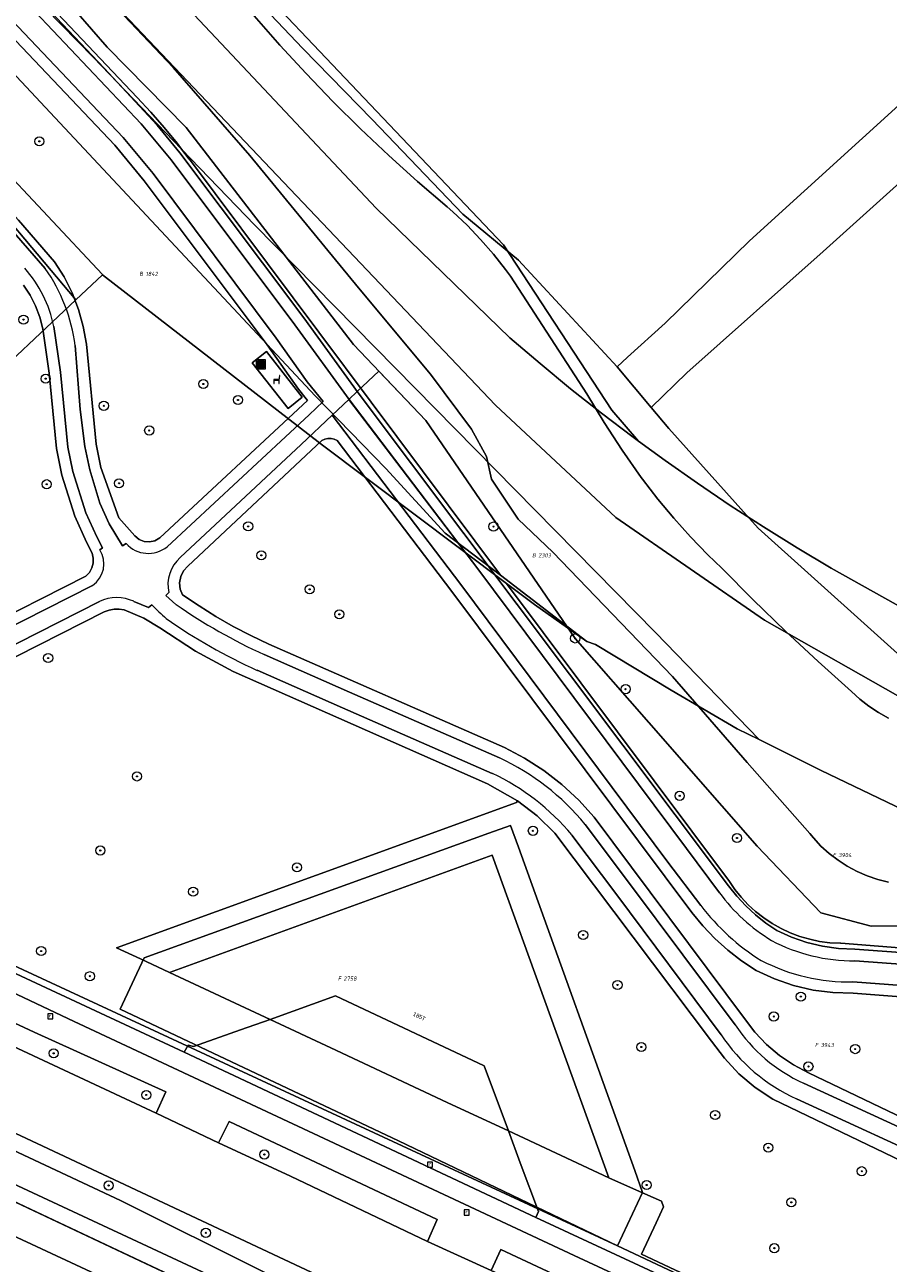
# Model space of a CAD drawing. Header units: metres. Extents: x 207466 to 209466, y 475780 to 477780.
# Tile 63 of 189: x 208163 to 208239, y 476391 to 476499. Entities that reach past the tile are written whole.
import ezdxf
from ezdxf.enums import TextEntityAlignment as Align

# ---------------------------------------------------------------- set-up
doc = ezdxf.new("R2010")
doc.units = ezdxf.units.M
doc.layers.get('0').update_dxf_attribs({"color": 253, "linetype": 'CONTINUOUS'})
for name, color, linetype, lineweight, true_color in [('B-OG-WA-SLOOT_WATER-A', 7, 'CONTINUOUS', 0, 0x478c9a), ('B-RO-GR-BEPLANTING_CULTUUR_BOSPLANTSOEN-GV', 7, 'CONTINUOUS', 0, 0x6d8a47), ('B-RO-GR-BOOM-S', 7, 'CONTINUOUS', 0, 0x6d8a47), ('B-RO-GR-GRAS-GV', 7, 'CONTINUOUS', 0, 0x6d8a47), ('B-RO-OG-BEBOUWING-GV', 7, 'CONTINUOUS', 0, 0xa50000), ('B-RO-OG-WATER_SLOOT-GV', 7, 'CONTINUOUS', 0, 0x478c9a), ('N-RO-GR-GRAS-GV', 7, 'CONTINUOUS', 0, 0x6d8a47)]:
    doc.layers.add(name, color=color, linetype=linetype, lineweight=lineweight, true_color=true_color)
for name, color, linetype, lineweight in [('B-RO-IE-MEUBILAIR_WEGMEUBILAIR-S', 253, 'CONTINUOUS', 0), ('B-RO-OG-BEBOUWING-T18', 7, 'CONTINUOUS', 0), ('B-RO-OG-TERREIN_CULTUURSCHEIDING-GV', 253, 'CONTINUOUS', 0), ('B-RO-OG-TERREIN_ERF-GV', 253, 'CONTINUOUS', 0), ('B-RO-RI-GWA_RIOOLPUT-S', 253, 'CONTINUOUS', 0), ('B-RO-VH-VERHARDING_ASFALT-GV', 253, 'CONTINUOUS', 0), ('B-RO-VH-VERHARDING_BETON-GV', 253, 'CONTINUOUS', 0), ('B-RO-VH-VERHARDING_TEGEL-GV', 253, 'CONTINUOUS', 0), ('B-WE-KG-GRENS_PERCEEL-GV', 150, 'CONTINUOUS', 18), ('B-WE-KG-GRENS_PERCEEL-S', 150, 'CONTINUOUS', 25), ('N-RO-VH-VERHARDING_BETON-GV', 253, 'CONTINUOUS', 0)]:
    doc.layers.add(name, color=color, linetype=linetype, lineweight=lineweight)
doc.styles.add('NLCS-ISO', font='NLCS-ISO.ttf')
doc.styles.add('NLCS-ISO-M200-T18', font='NLCS-ISO.ttf', dxfattribs={"height": 1.8})

# ---------------------------------------------------------------- blocks, each defined once
blk = doc.blocks.new('SIE-WEG_AFVALBAK-SO1')
at = {"linetype": 'Continuous'}
blk.add_hatch(color=0, dxfattribs=at).paths.add_polyline_path([(-1.5, -1.5), (1.5, -1.5), (1.5, 1.5), (-1.5, 1.5)])
at = {"color": 0, "linetype": 'ByBlock', "lineweight": -2, "flags": 128}
for points in [[(-2, -2), (2, -2), (2, 2), (-2, 2), (-2, -2)], [(-1.5, -1.5), (1.5, -1.5), (1.5, 1.5), (-1.5, 1.5), (-1.5, -1.5)]]:
    blk.add_lwpolyline(points, dxfattribs=at)
blk = doc.blocks.new('SRI-PUT_INSPECTIEPUT_RIOOLPUT-SO1')
at = {"color": 0, "linetype": 'ByBlock', "lineweight": -2, "flags": 128}
blk.add_lwpolyline([(-1.125, -1.125), (1.125, -1.125), (1.125, 1.125), (-1.125, 1.125), (-1.125, -1.125)], dxfattribs=at)
at = {"color": 0, "linetype": 'ByBlock', "lineweight": -2, "insert": (0, 0.2828), "char_height": 1.5, "attachment_point": 5, "line_spacing_factor": 0.8, "style": 'NLCS-ISO'}
blk.add_mtext('{\\C0;r}', dxfattribs=at)
blk = doc.blocks.new('SIE-WEG_ZITBANK-SO1')
at = {"color": 0, "linetype": 'ByBlock', "lineweight": -2, "flags": 128}
blk.add_lwpolyline([(-0.9125, -1.6313), (-0.9125, -0.2), (1.0875, -0.2), (1.0875, -1.6313), (1.2875, -1.6313), (1.2875, -0.2125), (1.5361, 1.7765), (1.3346, 1.7765), (1.1125, 0), (-1.1125, 0), (-1.1125, -1.6313), (-0.9125, -1.6313)], dxfattribs=at)
blk = doc.blocks.new('SGR-BOOM_01-SO1')
at = {"linetype": 'Continuous'}
h = blk.add_hatch(color=0, dxfattribs=at)
edge = h.paths.add_edge_path()
edge.add_arc((0, 0), 0.25, 0, 360)
at = {"color": 0, "linetype": 'ByBlock', "lineweight": -2}
for radius in [2, 0.25]:
    blk.add_circle((0, 0), radius, dxfattribs=at)
blk = doc.blocks.new('SKG-PERCEELNUMMER-SO')
at = {"style": 'NLCS-ISO', "oblique": 10, "flags": 1}
blk.add_attdef('GEMEENTECODE', text='', height=1.8, dxfattribs=at).set_placement((0, 2.55), align=Align.MIDDLE_CENTER)
at = {"style": 'NLCS-ISO', "oblique": 10}
blk.add_attdef('SECTIE', text='', height=1.8, dxfattribs=at).set_placement((-0.5, 0), align=Align.MIDDLE_RIGHT)
blk.add_attdef('PERCEELNUMMER', text='', height=1.8, dxfattribs=at).set_placement((0.5, 0), align=Align.MIDDLE_LEFT)

msp = doc.modelspace()

# ---------------------------------------------------------------- linework, layer by layer
at = {"layer": 'B-OG-WA-SLOOT_WATER-A', "flags": 128}
for points in [[(208170.55, 476501.24), (208176.43, 476495), (208183.11, 476487.35), (208192.56, 476475.81), (208198.84, 476468.27), (208202.42, 476463.47), (208203.72, 476461.11), (208204.18, 476459.11), (208206.48, 476455.63), (208209.53, 476452.76), (208219.94, 476441.93), (208226.46, 476434.41), (208231.92, 476428.24), (208232.23, 476427.85), (208232.89, 476427.14), (208233.61, 476426.49), (208234.38, 476425.9), (208235.19, 476425.38), (208236.05, 476424.92), (208236.93, 476424.53), (208237.85, 476424.22), (208238.79, 476423.99)], [(208238.78, 476438.28), (208237.91, 476438.77), (208237.08, 476439.33), (208236.29, 476439.94), (208235.56, 476440.62), (208232.66, 476443.22), (208229.8, 476445.88), (208226.99, 476448.59), (208224.24, 476451.37), (208223.03, 476452.54), (208221.51, 476454.1), (208220.06, 476455.72), (208218.66, 476457.39), (208217.33, 476459.11), (208217.21, 476459.28), (208215.57, 476461.64), (208214, 476464.06), (208212.47, 476466.56), (208205.82, 476476.82), (208205.4, 476477.39), (208204.34, 476478.73), (208203.22, 476480.02), (208202.04, 476481.26), (208200.81, 476482.43), (208200.29, 476482.87), (208197.72, 476485.08), (208195.21, 476487.34), (208192.75, 476489.66), (208190.35, 476492.04), (208188.01, 476494.48), (208185.72, 476496.97), (208183.49, 476499.52)]]:
    msp.add_lwpolyline(points, dxfattribs=at)
at = {"layer": 'B-RO-GR-BEPLANTING_CULTUUR_BOSPLANTSOEN-GV', "flags": 128}
for points in [[(208282.63, 476379.14), (208228.7, 476405.06), (208227.16, 476406.09), (208225.74, 476407.29), (208224.47, 476408.64), (208223.35, 476410.13), (208209.69, 476428.27), (208208.14, 476429.76), (208206.43, 476431.07), (208206.35, 476430.94), (208171.48, 476418.27), (208173.56, 476417.3)], [(208173.56, 476417.3), (208176.1, 476416.11), (208204.22, 476426.34), (208214.41, 476398.22), (208216.8, 476397.15), (208218.99, 476396.17), (208219.17, 476395.68), (208218.53, 476394.3), (208217.25, 476391.56), (208279.63, 476362.25)], [(208184.46, 476369.54), (208185.51, 476370.07), (208186.78, 476367.59), (208185.72, 476367.04), (208187.11, 476364.28), (208191.4, 476362.86), (208199.13, 476366.73), (208200.84, 476368.16), (208201.16, 476367.74), (208202.31, 476368.31), (208204.44, 476364.05), (208207.68, 476362.52), (208208.07, 476363.44), (208211.09, 476370.53), (208147.83, 476400), (208146, 476394.98), (208145.22, 476392.69), (208144.05, 476388.32), (208143.19, 476384.37)]]:
    msp.add_lwpolyline(points, dxfattribs=at)
at = {"layer": 'B-RO-GR-GRAS-GV', "flags": 128}
for points in [[(208011.71, 476649.28), (208031.18, 476632.96), (208050.18, 476617.07), (208061.74, 476607.14), (208066.47, 476602.8), (208072.43, 476596.83), (208076.83, 476592.2), (208089.21, 476579.21), (208103.98, 476563.71), (208118.09, 476548.7), (208152.04, 476512.9), (208173.63, 476490.09), (208176.23, 476486.95), (208187.01, 476472.59), (208191.75, 476466.06), (208202.97, 476451.3), (208221.18, 476426.93), (208224.04, 476423.06)], [(208175.88, 476453.23), (208188.28, 476464.73), (208189.49, 476465.89), (208188.11, 476467.6), (208185.41, 476471.42), (208174.66, 476485.76), (208172.07, 476488.91), (208150.43, 476511.7), (208116.64, 476547.35), (208102.66, 476562.25), (208087.51, 476578.13), (208074.08, 476592.2), (208070.97, 476595.46), (208064.88, 476601.59), (208060.55, 476605.61), (208048.71, 476615.69), (208029.55, 476631.75), (208014.52, 476644.29)], [(208015.69, 476628.33), (208022.09, 476624.42), (208028.3, 476621), (208033.01, 476618.15), (208036.62, 476615.61), (208040.12, 476612.65), (208045.82, 476607.43), (208055.5, 476598.18), (208061.57, 476592.2), (208069.34, 476584.54), (208086.97, 476566.9), (208101.22, 476552.51), (208107.7, 476545.54), (208110.28, 476542.68), (208112.51, 476539.66), (208116.31, 476533.7), (208119.58, 476528.74), (208123.32, 476524.26), (208135.73, 476510.51), (208150.65, 476493.81), (208162.18, 476481.03), (208165.26, 476477.49)], [(208124.09, 476524.9), (208151.39, 476494.47), (208162.92, 476481.7), (208166.08, 476478.06), (208166.91, 476476.75), (208167.61, 476475.37), (208168.17, 476473.92), (208168.58, 476472.43), (208168.85, 476470.9), (208169.69, 476462.17), (208170.11, 476460.14), (208171.68, 476455.74), (208173.07, 476454.18), (208173.44, 476453.87), (208173.88, 476453.69), (208174.36, 476453.65), (208174.83, 476453.76), (208175.24, 476454), (208188.14, 476465.97), (208187.33, 476466.98), (208184.61, 476470.83), (208173.88, 476485.14), (208171.32, 476488.24), (208149.7, 476511.01)], [(208149.7, 476511.01), (208171.32, 476488.24), (208173.88, 476485.14), (208184.61, 476470.83), (208187.33, 476466.98), (208188.14, 476465.97), (208175.24, 476454), (208174.83, 476453.76), (208174.36, 476453.65), (208173.88, 476453.69), (208173.44, 476453.87), (208173.07, 476454.18), (208171.68, 476455.74), (208170.11, 476460.14), (208169.69, 476462.17), (208168.85, 476470.9), (208168.58, 476472.43), (208168.17, 476473.92), (208167.61, 476475.37), (208166.91, 476476.75), (208166.08, 476478.06), (208162.92, 476481.7), (208151.39, 476494.47), (208124.09, 476524.9)], [(208152.76, 476513.59), (208170.41, 476494.95), (208175.01, 476489.99), (208177.01, 476487.57), (208187.81, 476473.18), (208192.55, 476466.64), (208224.84, 476423.66), (208225.56, 476422.76), (208226.34, 476421.92), (208227.19, 476421.14), (208228.09, 476420.43), (208229.05, 476419.79), (208230.33, 476419.2), (208231.66, 476418.74), (208233.04, 476418.4), (208234.43, 476418.2), (208235.84, 476418.14), (208255.35, 476416.72), (208265.39, 476415.98), (208302.44, 476413.15), (208312.32, 476412.36)], [(208235.85, 476417.14), (208255.26, 476415.72), (208255.26, 476415.77), (208255.35, 476416.72), (208235.84, 476418.14), (208234.43, 476418.2), (208233.04, 476418.4), (208231.66, 476418.74), (208230.33, 476419.2), (208229.05, 476419.79), (208228.09, 476420.43), (208227.19, 476421.14), (208226.34, 476421.92), (208225.56, 476422.76), (208224.84, 476423.66), (208192.55, 476466.64), (208187.81, 476473.18), (208177.01, 476487.57), (208175.01, 476489.99), (208170.41, 476494.95), (208152.76, 476513.59)], [(208181.57, 476503.19), (208187.71, 476496.68), (208193.76, 476490.47), (208201.68, 476482.22), (208206.52, 476478.2), (208215.13, 476468.93), (208216.04, 476469.76), (208219.3, 476472.73), (208226.66, 476479.9), (208241.29, 476493.19), (208249.27, 476500.88)], [(208313.14, 476419.05), (208306.17, 476420.11), (208298.68, 476421.22), (208288.8, 476421.74), (208286.02, 476421.6), (208278.59, 476421.24), (208268.69, 476420.9), (208257.49, 476421.21), (208247.41, 476420.27), (208237.28, 476420.16), (208232.89, 476421.33), (208227.33, 476427.14), (208217.89, 476437.9), (208211.46, 476445.24), (208198.44, 476464.23), (208192.14, 476470.85), (208177.54, 476489.78), (208170.65, 476496.78), (208166.55, 476501.51)], [(208254.63, 476499.08), (208246.71, 476491.23), (208233.1, 476478.98), (208221.2, 476468.39), (208218.1, 476465.37), (208219.62, 476463.54), (208227.42, 476454.86), (208241.86, 476441.86), (208243.88, 476440.93), (208246.08, 476440.74), (208253.58, 476440.74), (208257.9, 476440.9), (208260.24, 476441.33), (208262.45, 476442.37), (208264.13, 476443.38), (208265.81, 476444.78), (208269.27, 476449.7), (208274.33, 476482.67)], [(208163.38, 476476.03), (208163.94, 476475.15), (208164.41, 476474.22), (208164.78, 476473.24), (208165.04, 476472.24), (208165.6, 476468.36), (208166.25, 476461.8), (208166.71, 476459.48), (208167.83, 476455.89), (208168.86, 476453.64), (208169.36, 476452.68), (208169.45, 476452.25), (208169.43, 476451.81), (208169.32, 476451.38), (208169.11, 476451), (208168.81, 476450.67), (208130.29, 476431.14)], [(208170.02, 476452.97), (208170.25, 476453.14), (208169.75, 476454.1), (208168.79, 476456.19), (208167.66, 476459.78), (208167.24, 476461.9), (208166.6, 476468.46), (208166.02, 476472.44)], [(208167.86, 476470.77), (208168.32, 476465.19), (208168.71, 476461.97), (208169.14, 476459.93), (208170.02, 476457.04), (208170.83, 476455.22), (208172, 476453.32), (208172.32, 476453.52)], [(208184.55, 476470.26), (208187.67, 476466.27), (208186.43, 476465.27), (208183.31, 476469.26), (208184.55, 476470.26)], [(208222.42, 476421.96), (208219.53, 476425.74), (208201.5, 476449.95), (208190.28, 476464.71), (208187.57, 476462.15), (208177.04, 476452.29)], [(208251.88, 476397.76), (208231.81, 476407.38), (208230.49, 476408.06), (208229.27, 476408.88), (208228.14, 476409.84), (208227.13, 476410.92), (208226.24, 476412.1), (208213.11, 476429.67), (208211.77, 476431.15), (208210.31, 476432.51), (208208.73, 476433.73), (208207.05, 476434.81), (208205.29, 476435.73), (208184.76, 476444.74), (208183.2, 476445.49), (208181.66, 476446.29), (208180.15, 476447.15), (208178.68, 476448.07), (208177.23, 476449.03), (208177.04, 476449.54), (208176.98, 476450.09), (208177.08, 476450.64), (208177.33, 476451.13), (208177.7, 476451.54), (208189.38, 476462.48), (208189.63, 476462.6), (208189.9, 476462.66), (208190.18, 476462.66), (208190.46, 476462.6), (208190.71, 476462.49), (208200.71, 476449.34), (208221.63, 476421.34), (208222.6, 476420.18), (208223.65, 476419.08), (208224.77, 476418.06), (208225.97, 476417.12), (208227.23, 476416.28), (208228.83, 476415.55), (208230.49, 476414.98), (208232.2, 476414.59), (208233.94, 476414.36), (208235.7, 476414.31), (208254.98, 476412.84)], [(208130.29, 476431.14), (208131.45, 476430.6), (208147.4, 476438.71), (208169.38, 476449.85)], [(208169.99, 476448.47), (208155.78, 476441.26), (208135.72, 476431.17), (208133.2, 476429.79), (208134.31, 476429.26), (208170.41, 476447.56), (208170.83, 476447.71), (208171.27, 476447.79), (208171.71, 476447.79), (208172.15, 476447.72), (208173.86, 476447.01), (208175.24, 476446.16), (208178.37, 476444.14), (208181.64, 476442.35), (208203.82, 476432.56), (208206.43, 476431.07), (208208.14, 476429.76), (208209.69, 476428.27), (208223.35, 476410.13), (208224.47, 476408.64), (208225.74, 476407.29), (208227.16, 476406.09), (208228.7, 476405.06), (208282.63, 476379.14)], [(208174.56, 476448.16), (208174.26, 476447.93), (208172.98, 476448.47)], [(208176.03, 476449.24), (208175.78, 476448.99), (208176.66, 476448.21)], [(208184.34, 476443.83), (208191.78, 476440.55), (208204.86, 476434.83)], [(208204.24, 476433.46), (208191.17, 476439.18), (208183.73, 476442.46)], [(208212.35, 476429.03), (208216.3, 476423.77), (208225.41, 476411.55)], [(208224.18, 476410.68), (208215.1, 476422.88), (208211.17, 476428.1)], [(208255.08, 476413.84), (208235.68, 476415.31)], [(208231.37, 476406.47), (208252.1, 476396.93)], [(208280.62, 476382.09), (208257.31, 476392.89), (208230.76, 476405.11)]]:
    msp.add_lwpolyline(points, dxfattribs=at)
at = {"layer": 'B-RO-GR-GRAS-GV'}
for centre, radius, start, end in [((208155.28, 476470.22), 10.96, 11.7021, 41.6452), ((208152.97, 476468.87), 15.02, 7.265, 35.0201), ((208168.08, 476451.74), 2.3, 304.3928, 32.3679), ((208174.25, 476455.22), 2.57, 221.3605, 309.5326), ((208179.15, 476449.89), 3.19, 131.4034, 191.8844), ((208171.49, 476445.22), 3.58, 65.4067, 114.7083), ((208191.22, 476464.4), 23.26, 224.2694, 228.5088), ((208204.9, 476488.79), 49.44, 235.1731, 245.4336), ((208204.86, 476488.74), 50.88, 235.1758, 245.4592), ((208195.59, 476415.13), 21.77, 39.6771, 64.7863), ((208195.58, 476415.12), 20.29, 39.7895, 64.7175), ((208236.82, 476432.49), 15.88, 216.3827, 238.7484), ((208238.57, 476434.42), 20.41, 217.6628, 237.7563), ((208235.8, 476432.73), 15.6, 242.4451, 270.1776), ((208235.36, 476432.02), 16.72, 242.6921, 271.1019), ((208237.24, 476419.42), 15.71, 213.7798, 245.6132), ((208237.25, 476419.42), 14.22, 213.6351, 245.6035)]:
    msp.add_arc(centre, radius, start, end, dxfattribs=at)
at = {"layer": 'B-RO-OG-BEBOUWING-GV', "flags": 128}
msp.add_lwpolyline([(208176.1, 476416.11), (208184.86, 476412.03), (208190.58, 476414.07), (208203.52, 476407.98), (208205.64, 476402.31), (208214.41, 476398.22), (208204.22, 476426.34), (208176.1, 476416.11)], dxfattribs=at)
at = {"layer": 'B-RO-OG-TERREIN_CULTUURSCHEIDING-GV', "flags": 128}
for points in [[(208130.29, 476431.14), (208168.81, 476450.67), (208169.11, 476451), (208169.32, 476451.38), (208169.43, 476451.81), (208169.45, 476452.25), (208169.36, 476452.68), (208168.86, 476453.64), (208167.83, 476455.89), (208166.71, 476459.48), (208166.25, 476461.8), (208165.6, 476468.36), (208165.04, 476472.24), (208164.78, 476473.24), (208164.41, 476474.22), (208163.94, 476475.15), (208163.38, 476476.03)], [(208254.98, 476412.84), (208235.7, 476414.31), (208233.94, 476414.36), (208232.2, 476414.59), (208230.49, 476414.98), (208228.83, 476415.55), (208227.23, 476416.28), (208225.97, 476417.12), (208224.77, 476418.06), (208223.65, 476419.08), (208222.6, 476420.18), (208221.63, 476421.34), (208200.71, 476449.34), (208190.71, 476462.49), (208190.46, 476462.6), (208190.18, 476462.66), (208189.9, 476462.66), (208189.63, 476462.6), (208189.38, 476462.48), (208177.7, 476451.54), (208177.33, 476451.13), (208177.08, 476450.64), (208176.98, 476450.09), (208177.04, 476449.54), (208177.23, 476449.03), (208178.68, 476448.07), (208180.15, 476447.15), (208181.66, 476446.29), (208183.2, 476445.49), (208184.76, 476444.74), (208205.29, 476435.73), (208207.05, 476434.81), (208208.73, 476433.73), (208210.31, 476432.51), (208211.77, 476431.15), (208213.11, 476429.67), (208226.24, 476412.1), (208227.13, 476410.92), (208228.14, 476409.84), (208229.27, 476408.88), (208230.49, 476408.06), (208231.81, 476407.38), (208251.88, 476397.76)], [(208134.31, 476429.26), (208136.46, 476428.22), (208168.77, 476413.17), (208177.38, 476409.17), (208177.72, 476409.78), (208178.2, 476409.67), (208182.28, 476411.11), (208184.86, 476412.03), (208176.1, 476416.11), (208173.56, 476417.3), (208171.48, 476418.27), (208206.35, 476430.94), (208206.43, 476431.07), (208203.82, 476432.56), (208181.64, 476442.35), (208178.37, 476444.14), (208175.24, 476446.16), (208173.86, 476447.01), (208172.15, 476447.72), (208171.71, 476447.79), (208171.27, 476447.79), (208170.83, 476447.71), (208170.41, 476447.56), (208134.31, 476429.26)], [(208133.08, 476425.51), (208127.33, 476428.39), (208120.1, 476431.68), (208112.4, 476435.61), (208109.23, 476437.47), (208104.32, 476440.73), (208100.81, 476443.31), (208097.28, 476446.37), (208097.17, 476446.47), (208096.89, 476446.13), (208094.76, 476443.01), (208095.5, 476442.46), (208101.63, 476438.88), (208109.55, 476434.57), (208118.16, 476430.33), (208127.78, 476425.79), (208141.4, 476419.52), (208174.92, 476403.84), (208175.78, 476405.7), (208164.29, 476410.91), (208147.61, 476418.66), (208133.85, 476425.16), (208133.08, 476425.51)], [(208090.93, 476437.16), (208090.14, 476435.99), (208094.79, 476433.17), (208110.04, 476424.95), (208122.83, 476419.12), (208135.43, 476412.96), (208148.31, 476407.25), (208171.83, 476396.24), (208184.41, 476389.97), (208211.56, 476377.75), (208276.42, 476346.9), (208278.17, 476346.09)], [(208285.73, 476344.46), (208283.39, 476345.54), (208255.96, 476358.36), (208206.34, 476381.7), (208189.45, 476389.54), (208150.67, 476407.72), (208133.07, 476415.88), (208123.79, 476420.34), (208116.31, 476423.77), (208107.18, 476428.16), (208097.6, 476433.23), (208090.93, 476437.16)], [(208180.38, 476401.28), (208186.64, 476398.36), (208198.6, 476392.67), (208199.44, 476394.57), (208181.29, 476403.12), (208180.38, 476401.28)], [(208147.83, 476400), (208211.09, 476370.53), (208212.07, 476372.82), (208148.79, 476402.62), (208147.83, 476400)], [(208206.68, 476399.52), (208208.27, 476395.28), (208208.04, 476394.77), (208236.26, 476381.65), (208249, 476375.56), (208269.51, 476366.02), (208271.46, 476365.11), (208279.2, 476361.48), (208280.02, 476361.09), (208279.63, 476362.25), (208217.25, 476391.56), (208218.53, 476394.3), (208219.17, 476395.68), (208218.99, 476396.17), (208216.8, 476397.15), (208214.41, 476398.22), (208205.64, 476402.31), (208206.68, 476399.52)], [(208246.98, 476372.32), (208204.99, 476391.98), (208204.14, 476390.14), (208211.64, 476386.73), (208241.11, 476372.95), (208255.77, 476365.91), (208269.55, 476359.47), (208288.2, 476350.91)]]:
    msp.add_lwpolyline(points, dxfattribs=at)
at = {"layer": 'B-RO-OG-TERREIN_ERF-GV', "flags": 128}
msp.add_lwpolyline([(208184.86, 476412.03), (208190.15, 476409.54), (208200.3, 476404.79), (208205.64, 476402.31), (208203.52, 476407.98), (208190.58, 476414.07), (208184.86, 476412.03)], dxfattribs=at)
at = {"layer": 'B-RO-OG-WATER_SLOOT-GV', "flags": 128}
for points in [[(208241.86, 476441.86), (208227.42, 476454.86), (208219.62, 476463.54), (208218.1, 476465.37), (208215.13, 476468.93), (208206.52, 476478.2), (208201.68, 476482.22), (208193.76, 476490.47), (208187.71, 476496.68), (208181.57, 476503.19)], [(208166.55, 476501.51), (208170.65, 476496.78), (208177.54, 476489.78), (208192.14, 476470.85), (208198.44, 476464.23), (208211.46, 476445.24), (208217.89, 476437.9), (208227.33, 476427.14), (208232.89, 476421.33), (208237.28, 476420.16), (208247.41, 476420.27), (208257.49, 476421.21), (208268.69, 476420.9), (208278.59, 476421.24), (208286.02, 476421.6), (208288.8, 476421.74), (208298.68, 476421.22), (208306.17, 476420.11), (208313.14, 476419.05)], [(208238.79, 476423.99), (208237.85, 476424.22), (208236.93, 476424.53), (208236.05, 476424.92), (208235.19, 476425.38), (208234.38, 476425.9), (208233.61, 476426.49), (208232.89, 476427.14), (208232.23, 476427.85), (208231.92, 476428.24), (208226.46, 476434.41), (208219.94, 476441.93), (208209.53, 476452.76), (208206.48, 476455.63), (208204.18, 476459.11), (208203.72, 476461.11), (208202.42, 476463.47), (208198.84, 476468.27), (208192.56, 476475.81), (208183.11, 476487.35), (208176.43, 476495), (208170.55, 476501.24)], [(208249.27, 476500.88), (208241.29, 476493.19), (208226.66, 476479.9), (208219.3, 476472.73), (208216.04, 476469.76), (208215.13, 476468.93), (208218.1, 476465.37), (208221.2, 476468.39), (208233.1, 476478.98), (208246.71, 476491.23), (208254.63, 476499.08)], [(208183.49, 476499.52), (208185.72, 476496.97), (208188.01, 476494.48), (208190.35, 476492.04), (208192.75, 476489.66), (208195.21, 476487.34), (208197.72, 476485.08), (208200.29, 476482.87), (208200.81, 476482.43), (208202.04, 476481.26), (208203.22, 476480.02), (208204.34, 476478.73), (208205.4, 476477.39), (208205.82, 476476.82), (208212.47, 476466.56), (208214, 476464.06), (208215.57, 476461.64), (208217.21, 476459.28), (208217.33, 476459.11), (208218.66, 476457.39), (208220.06, 476455.72), (208221.51, 476454.1), (208223.03, 476452.54), (208224.24, 476451.37), (208226.99, 476448.59), (208229.8, 476445.88), (208232.66, 476443.22), (208235.56, 476440.62), (208236.29, 476439.94), (208237.08, 476439.33), (208237.91, 476438.77), (208238.78, 476438.28)]]:
    msp.add_lwpolyline(points, dxfattribs=at)
at = {"layer": 'B-RO-VH-VERHARDING_ASFALT-GV', "flags": 128}
for points in [[(208180.38, 476401.28), (208174.92, 476403.84), (208141.4, 476419.52), (208127.78, 476425.79), (208118.16, 476430.33)], [(208116.31, 476423.77), (208123.79, 476420.34), (208133.07, 476415.88), (208150.67, 476407.72), (208189.45, 476389.54), (208206.34, 476381.7), (208255.96, 476358.36), (208283.39, 476345.54), (208285.73, 476344.46)], [(208288.2, 476350.91), (208269.55, 476359.47), (208255.77, 476365.91), (208241.11, 476372.95), (208211.64, 476386.73), (208204.14, 476390.14), (208198.6, 476392.67), (208186.64, 476398.36), (208180.38, 476401.28)]]:
    msp.add_lwpolyline(points, dxfattribs=at)
at = {"layer": 'B-RO-VH-VERHARDING_BETON-GV', "flags": 128}
for points in [[(208224.04, 476423.06), (208221.18, 476426.93), (208202.97, 476451.3), (208191.75, 476466.06), (208187.01, 476472.59), (208176.23, 476486.95), (208173.63, 476490.09), (208152.04, 476512.9), (208118.09, 476548.7), (208103.98, 476563.71), (208089.21, 476579.21), (208076.83, 476592.2), (208072.43, 476596.83), (208066.47, 476602.8), (208061.74, 476607.14), (208050.18, 476617.07), (208031.18, 476632.96), (208011.71, 476649.28)], [(208014.52, 476644.29), (208029.55, 476631.75), (208048.71, 476615.69), (208060.55, 476605.61), (208064.88, 476601.59), (208070.97, 476595.46), (208074.08, 476592.2), (208087.51, 476578.13), (208102.66, 476562.25), (208116.64, 476547.35), (208150.43, 476511.7), (208172.07, 476488.91), (208174.66, 476485.76), (208185.41, 476471.42), (208188.11, 476467.6)], [(208165.26, 476477.49), (208162.18, 476481.03), (208150.65, 476493.81), (208135.73, 476510.51), (208123.32, 476524.26), (208119.58, 476528.74), (208116.31, 476533.7), (208112.51, 476539.66), (208110.28, 476542.68), (208107.7, 476545.54), (208101.22, 476552.51), (208086.97, 476566.9), (208069.34, 476584.54), (208061.57, 476592.2), (208055.5, 476598.18), (208045.82, 476607.43), (208040.12, 476612.65), (208036.62, 476615.61), (208033.01, 476618.15), (208028.3, 476621), (208022.09, 476624.42), (208015.69, 476628.33)], [(208166.02, 476472.44), (208166.6, 476468.46), (208167.24, 476461.9), (208167.66, 476459.78), (208168.79, 476456.19), (208169.75, 476454.1), (208170.25, 476453.14), (208170.02, 476452.97)], [(208172.32, 476453.52), (208172, 476453.32), (208170.83, 476455.22), (208170.02, 476457.04), (208169.14, 476459.93), (208168.71, 476461.97), (208168.32, 476465.19), (208167.86, 476470.77)], [(208188.11, 476467.6), (208189.49, 476465.89), (208188.28, 476464.73), (208175.88, 476453.23)], [(208177.04, 476452.29), (208187.57, 476462.15), (208190.28, 476464.71), (208201.5, 476449.95), (208219.53, 476425.74), (208222.42, 476421.96)], [(208169.38, 476449.85), (208147.4, 476438.71), (208131.45, 476430.6), (208133.2, 476429.79), (208135.72, 476431.17), (208155.78, 476441.26), (208169.99, 476448.47)], [(208172.98, 476448.47), (208174.26, 476447.93), (208174.56, 476448.16)], [(208176.66, 476448.21), (208175.78, 476448.99), (208176.03, 476449.24)], [(208204.86, 476434.83), (208191.78, 476440.55), (208184.34, 476443.83)], [(208183.73, 476442.46), (208191.17, 476439.18), (208204.24, 476433.46)], [(208225.41, 476411.55), (208216.3, 476423.77), (208212.35, 476429.03)], [(208211.17, 476428.1), (208215.1, 476422.88), (208224.18, 476410.68)], [(208235.68, 476415.31), (208255.08, 476413.84), (208255.26, 476415.72), (208235.85, 476417.14)], [(208281.19, 476383.46), (208257.93, 476394.24), (208252.1, 476396.93), (208231.37, 476406.47)], [(208230.76, 476405.11), (208257.31, 476392.89), (208280.62, 476382.09)]]:
    msp.add_lwpolyline(points, dxfattribs=at)
at = {"layer": 'B-RO-VH-VERHARDING_BETON-GV'}
for centre, radius, start, end in [((208155.28, 476470.22), 10.96, 11.7021, 41.6452), ((208152.97, 476468.87), 15.02, 7.265, 35.0201), ((208168.08, 476451.74), 2.3, 304.3928, 32.3679), ((208174.25, 476455.22), 2.57, 221.3605, 309.5326), ((208179.15, 476449.89), 3.19, 131.4034, 191.8844), ((208171.49, 476445.22), 3.58, 65.4067, 114.7083), ((208191.22, 476464.4), 23.26, 224.2694, 228.5088), ((208204.9, 476488.79), 49.44, 235.1731, 245.4336), ((208204.86, 476488.74), 50.88, 235.1758, 245.4592), ((208195.59, 476415.13), 21.77, 39.6771, 64.7863), ((208195.58, 476415.12), 20.29, 39.7895, 64.7175), ((208236.82, 476432.49), 15.88, 216.3827, 238.7484), ((208238.57, 476434.42), 20.41, 217.6628, 237.7563), ((208235.8, 476432.73), 15.6, 242.4451, 270.1776), ((208235.36, 476432.02), 16.72, 242.6921, 271.1019), ((208237.24, 476419.42), 15.71, 213.7798, 245.6132), ((208237.25, 476419.42), 14.22, 213.6351, 245.6035)]:
    msp.add_arc(centre, radius, start, end, dxfattribs=at)
at = {"layer": 'B-RO-VH-VERHARDING_TEGEL-GV', "flags": 128}
for points in [[(208184.55, 476470.26), (208183.31, 476469.26), (208186.43, 476465.27), (208187.67, 476466.27), (208184.55, 476470.26)], [(208090.97, 476457.66), (208089.9, 476456.56), (208094.36, 476452.06), (208098.25, 476448.45), (208101.6, 476445.7), (208104.93, 476443.14), (208107.97, 476440.99), (208110.89, 476439.07), (208113.2, 476437.66), (208123.4, 476432.6), (208155.1, 476417.84), (208167.79, 476411.83), (208211.81, 476391.23), (208235.58, 476380.2), (208248.32, 476374.11), (208284.23, 476357.24)], [(208284.23, 476357.24), (208248.32, 476374.11), (208235.58, 476380.2), (208211.81, 476391.23), (208167.79, 476411.83), (208155.1, 476417.84), (208123.4, 476432.6), (208113.2, 476437.66), (208110.89, 476439.07), (208107.97, 476440.99), (208104.93, 476443.14), (208101.6, 476445.7), (208098.25, 476448.45), (208094.36, 476452.06), (208089.9, 476456.56)], [(208072.3, 476445.38), (208074.37, 476443.98), (208077.79, 476441.24), (208080.99, 476438.51), (208087.88, 476434.24), (208096.1, 476429.4), (208114.57, 476420.05), (208274.6, 476345.4), (208277.04, 476344)], [(208287.71, 476358.78), (208285.26, 476358.63), (208284.92, 476358.79), (208283.46, 476359.48), (208282.44, 476359.96), (208280.02, 476361.09), (208279.2, 476361.48), (208271.46, 476365.11), (208269.51, 476366.02), (208249, 476375.56), (208236.26, 476381.65), (208208.04, 476394.77), (208177.38, 476409.17), (208168.77, 476413.17), (208136.46, 476428.22), (208134.31, 476429.26), (208133.2, 476429.79), (208131.45, 476430.6), (208130.29, 476431.14), (208127.61, 476432.36), (208123.62, 476434.29), (208118.54, 476436.61)], [(208278.17, 476346.09), (208276.42, 476346.9), (208211.56, 476377.75), (208184.41, 476389.97), (208171.83, 476396.24), (208148.31, 476407.25), (208135.43, 476412.96), (208122.83, 476419.12), (208110.04, 476424.95), (208094.79, 476433.17), (208090.14, 476435.99)], [(208277.04, 476344), (208274.6, 476345.4), (208114.57, 476420.05), (208096.1, 476429.4), (208087.88, 476434.24)], [(208120.1, 476431.68), (208127.33, 476428.39), (208133.08, 476425.51), (208133.85, 476425.16), (208147.61, 476418.66), (208164.29, 476410.91), (208175.78, 476405.7), (208174.92, 476403.84), (208180.38, 476401.28), (208181.29, 476403.12), (208199.44, 476394.57), (208198.6, 476392.67), (208204.14, 476390.14), (208204.99, 476391.98), (208246.98, 476372.32), (208273.46, 476359.89), (208283.58, 476355.19)], [(208116.94, 476417.05), (208125.78, 476412.99), (208125.64, 476412.62), (208126.21, 476412.34), (208127.89, 476411.54), (208128.07, 476411.98), (208128.98, 476411.56), (208137.85, 476407.38), (208146.69, 476403.21), (208148.79, 476402.62), (208212.07, 476372.82), (208214.29, 476371.77), (208274.08, 476343.61), (208275.32, 476342.99)], [(208200.3, 476404.79), (208190.15, 476409.54), (208184.86, 476412.03), (208182.28, 476411.11), (208178.2, 476409.67), (208177.72, 476409.78), (208177.38, 476409.17), (208208.04, 476394.77), (208208.27, 476395.28), (208206.68, 476399.52), (208205.64, 476402.31), (208200.3, 476404.79)]]:
    msp.add_lwpolyline(points, dxfattribs=at)
at = {"layer": 'B-WE-KG-GRENS_PERCEEL-GV'}
for points in [[(208000.04, 476689.49), (208032.35, 476655.7), (208051, 476635.98), (208089.93, 476594.12), (208126.6, 476554.84), (208175, 476503.1), (208194.12, 476482.75), (208205.77, 476471.44), (208208.4, 476469.2), (208211.06, 476467.01), (208213.77, 476464.87), (208216.52, 476462.78), (208216.99, 476462.43), (208214.67, 476465.15), (208205.23, 476479.54), (208169.26, 476517.42), (208057.18, 476635.6), (208028.24, 476665.52), (208028.32, 476669.15), (208026.12, 476671.53), (208021.73, 476672.88), (208012.18, 476682.13), (208003.29, 476686.96), (208000.04, 476689.51)], [(208032.23, 476634.2), (208081.16, 476581.83), (208114.43, 476545.9), (208188.79, 476466.38), (208194.95, 476460.05), (208200.14, 476454.41), (208204.95, 476450.74), (208177.83, 476487.01), (208177.82, 476487.02), (208177.15, 476487.89), (208169.48, 476495.87), (208093.86, 476573.06), (208087.8, 476579.24), (208071.04, 476596.56), (208064.01, 476603.56), (208044.46, 476623.45), (208042.12, 476625.84), (208030.36, 476638.01), (208019.32, 476649.16), (208000, 476669.47), (208005.32, 476663.72)], [(208205.48, 476450.03), (208207.92, 476448.2), (208212.49, 476444.98), (208204.95, 476450.74), (208200.14, 476454.41), (208194.95, 476460.05), (208188.79, 476466.38), (208114.43, 476545.9), (208081.16, 476581.83), (208032.23, 476634.2), (208033.24, 476633.1), (208033.91, 476632.33), (208045.04, 476619.47), (208052.28, 476610.42), (208069.27, 476592.49), (208091.89, 476566.78), (208110.2, 476546.13), (208125.7, 476528.14), (208148.63, 476501.37), (208160.72, 476487.12), (208170.23, 476476.98), (208170.26, 476476.95), (208189.31, 476462.16)], [(208093.86, 476573.06), (208169.48, 476495.87), (208177.15, 476487.89), (208176.76, 476488.41), (208175.63, 476489.78), (208174.46, 476491.12), (208173.27, 476492.4), (208071.7, 476599.48), (208071.68, 476599.5), (208069.51, 476601.7), (208067.28, 476603.87), (208065.02, 476605.99), (208062.7, 476608.07), (208060.36, 476610.09), (208060.35, 476610.1), (208044.46, 476623.45), (208064.01, 476603.56), (208071.04, 476596.56), (208087.8, 476579.24)], [(208170.26, 476476.95), (208170.23, 476476.98), (208160.72, 476487.12), (208148.63, 476501.37), (208125.7, 476528.14), (208110.2, 476546.13), (208091.89, 476566.78), (208069.27, 476592.49), (208052.28, 476610.42), (208049.69, 476608.96), (208070.96, 476586.62), (208088.26, 476566.92), (208115.91, 476535.46), (208136.98, 476511.12), (208157.93, 476486.6), (208167.93, 476474.76)], [(208212.49, 476444.98), (208213.23, 476444.72), (208219.83, 476440.74), (208225.58, 476437.37), (208227.51, 476436.42), (208218.48, 476445.75), (208183.53, 476481.26), (208177.15, 476487.89), (208177.82, 476487.02), (208177.83, 476487.01), (208204.95, 476450.74)], [(208215.15, 476392.28), (208196.06, 476401.43), (208171.79, 476412.92), (208173.9, 476417.39), (208178.3, 476419), (208203.95, 476428.25), (208205.84, 476428.92), (208206.51, 476427.04), (208216.66, 476398.85), (208217.34, 476396.95)], [(208196.06, 476401.43), (208215.15, 476392.28), (208217.34, 476396.95), (208216.66, 476398.85), (208206.51, 476427.04), (208205.84, 476428.92), (208203.95, 476428.25), (208178.3, 476419), (208173.9, 476417.39), (208171.79, 476412.92)]]:
    msp.add_lwpolyline(points, close=True, dxfattribs=at)
for points in [[(208071.7, 476599.48), (208173.27, 476492.4), (208174.46, 476491.12), (208175.63, 476489.78), (208176.76, 476488.41), (208177.15, 476487.89), (208183.53, 476481.26), (208218.48, 476445.75), (208227.51, 476436.42), (208232.91, 476433.73), (208242.9, 476428.92), (208252.1, 476424.64), (208311.08, 476421.18), (208311.2, 476422.75), (208289.98, 476425.76), (208278.96, 476427.57), (208265.34, 476430.73), (208250.22, 476435.72), (208240.67, 476439.62), (208227.97, 476446.84), (208215, 476455.77), (208204.53, 476465.58), (208168.13, 476503.86)], [(208169.26, 476517.42), (208205.23, 476479.54), (208214.67, 476465.15), (208216.99, 476462.43), (208219.3, 476460.74), (208222.13, 476458.76), (208224.99, 476456.83), (208227.89, 476454.96), (208230.82, 476453.14), (208233.79, 476451.37), (208246.84, 476444.08), (208249.95, 476442.71), (208253.09, 476441.41), (208256.26, 476440.18), (208259.46, 476439.01), (208262.68, 476437.92), (208265.92, 476436.9), (208269.18, 476435.95), (208269.32, 476435.92), (208308.89, 476433.38), (208312.23, 476433.08)], [(208483.19, 476274.4), (208324.85, 476337.85), (208326.58, 476342.17), (208309.35, 476349.1), (208305.37, 476350.63), (208293.97, 476355.4), (208263.82, 476369.48), (208228.33, 476386.11), (208215.15, 476392.28), (208157.19, 476419.2), (208125.12, 476434.67), (208141.65, 476449.99), (208167.93, 476474.76), (208157.93, 476486.6), (208136.98, 476511.12)], [(208168.13, 476503.86), (208204.53, 476465.58), (208215, 476455.77), (208227.97, 476446.84), (208240.67, 476439.62), (208250.22, 476435.72), (208265.34, 476430.73), (208278.96, 476427.57), (208289.98, 476425.76), (208311.2, 476422.75)], [(208246.84, 476444.08), (208233.79, 476451.37), (208230.82, 476453.14), (208227.89, 476454.96), (208224.99, 476456.83), (208222.13, 476458.76), (208219.3, 476460.74), (208216.99, 476462.43), (208216.52, 476462.78), (208213.77, 476464.87), (208211.06, 476467.01), (208208.4, 476469.2), (208205.77, 476471.44), (208194.12, 476482.75), (208175, 476503.1)], [(208271.12, 476415.77), (208234.63, 476418.66), (208234.6, 476418.66), (208233.66, 476418.71), (208232.77, 476418.83), (208231.91, 476419.01), (208231.06, 476419.26), (208230.22, 476419.58), (208229.42, 476419.95), (208228.65, 476420.39), (208227.91, 476420.88), (208227.2, 476421.43), (208226.56, 476422.02), (208225.94, 476422.67), (208225.39, 476423.34), (208224.85, 476424.13), (208224.82, 476424.17), (208205.48, 476450.03), (208189.31, 476462.16), (208170.26, 476476.95), (208167.93, 476474.76), (208141.65, 476449.99)], [(208242.9, 476428.92), (208232.91, 476433.73), (208227.51, 476436.42), (208225.58, 476437.37), (208219.83, 476440.74), (208213.23, 476444.72), (208212.49, 476444.98), (208207.92, 476448.2), (208205.48, 476450.03), (208224.82, 476424.17), (208224.85, 476424.13), (208225.39, 476423.34), (208225.94, 476422.67), (208226.56, 476422.02), (208227.2, 476421.43), (208227.91, 476420.88), (208228.65, 476420.39), (208229.42, 476419.95), (208230.22, 476419.58), (208231.06, 476419.26), (208231.91, 476419.01), (208232.77, 476418.83), (208233.66, 476418.71), (208234.6, 476418.66), (208234.63, 476418.66), (208271.12, 476415.77)], [(208157.19, 476419.2), (208215.15, 476392.28), (208228.33, 476386.11)], [(208107.59, 476366.22), (208123.15, 476399.92), (208127.14, 476410.89), (208127.54, 476411.59), (208128.17, 476411.96), (208128.79, 476411.96), (208129.91, 476411.53), (208146.81, 476403.55), (208148.79, 476402.62), (208172.46, 476391.47), (208196.64, 476380.08)], [(208196.64, 476380.08), (208172.46, 476391.47), (208148.79, 476402.62), (208146.81, 476403.55), (208129.91, 476411.53), (208128.79, 476411.96), (208128.17, 476411.96), (208127.54, 476411.59), (208127.14, 476410.89), (208123.15, 476399.92), (208107.59, 476366.22)]]:
    msp.add_lwpolyline(points, dxfattribs=at)
at = {"layer": 'N-RO-GR-GRAS-GV', "flags": 128}
for points in [[(208313.08, 476418.61), (208306.17, 476420.11), (208298.68, 476421.22), (208288.8, 476421.74), (208286.02, 476421.6), (208278.59, 476421.24), (208268.69, 476420.9), (208257.49, 476421.21), (208247.41, 476420.27), (208237.28, 476420.16), (208232.89, 476421.33), (208227.33, 476427.14), (208217.89, 476437.9), (208211.46, 476445.24), (208198.44, 476464.23), (208194.34, 476468.54), (208192.46, 476466.77)], [(208235.85, 476417.14), (208255.26, 476415.72), (208255.26, 476415.77), (208255.35, 476416.72), (208235.84, 476418.14), (208234.43, 476418.2), (208233.04, 476418.4), (208231.66, 476418.74), (208230.33, 476419.2), (208229.05, 476419.79), (208228.09, 476420.43), (208227.19, 476421.14), (208226.34, 476421.92), (208225.56, 476422.76), (208224.84, 476423.66), (208192.46, 476466.77), (208191.73, 476466.08), (208202.97, 476451.3)], [(208192.46, 476466.77), (208224.84, 476423.66), (208225.56, 476422.76), (208226.34, 476421.92), (208227.19, 476421.14), (208228.09, 476420.43), (208229.05, 476419.79), (208230.33, 476419.2), (208231.66, 476418.74), (208233.04, 476418.4), (208234.43, 476418.2), (208235.84, 476418.14), (208255.35, 476416.72), (208265.39, 476415.98), (208312.43, 476409.99)], [(208222.42, 476421.96), (208219.53, 476425.74), (208201.5, 476449.95), (208190.28, 476464.71), (208187.57, 476462.15), (208177.04, 476452.29)], [(208202.97, 476451.3), (208221.18, 476426.93), (208224.04, 476423.06)], [(208176.03, 476449.24), (208175.78, 476448.99)], [(208175.78, 476448.99), (208176.66, 476448.21)], [(208184.34, 476443.83), (208191.78, 476440.55), (208204.86, 476434.83)], [(208212.35, 476429.03), (208216.3, 476423.77), (208225.41, 476411.55)], [(208301.21, 476390.62), (208299.95, 476391.25), (208289.92, 476396.97), (208277.32, 476404.06), (208266.89, 476409.98), (208265.18, 476410.93), (208263.56, 476411.75), (208262.25, 476412.29), (208261.3, 476412.68), (208259.62, 476413.2), (208258.07, 476413.48), (208256.58, 476413.64), (208255.08, 476413.79), (208255.08, 476413.84), (208235.68, 476415.31)], [(208231.37, 476406.47), (208252.1, 476396.93)]]:
    msp.add_lwpolyline(points, dxfattribs=at)
at = {"layer": 'N-RO-GR-GRAS-GV'}
for centre, radius, start, end in [((208179.15, 476449.89), 3.19, 131.4034, 191.8844), ((208204.9, 476488.79), 49.44, 235.1731, 245.4336), ((208195.59, 476415.13), 21.77, 39.6771, 64.7863), ((208236.82, 476432.49), 15.88, 216.3827, 238.7484), ((208238.57, 476434.42), 20.41, 217.6628, 237.7563), ((208235.8, 476432.73), 15.6, 242.4451, 270.1776), ((208235.36, 476432.02), 16.72, 242.6921, 271.1019), ((208237.25, 476419.42), 14.22, 213.6351, 245.6035)]:
    msp.add_arc(centre, radius, start, end, dxfattribs=at)
at = {"layer": 'N-RO-VH-VERHARDING_BETON-GV', "flags": 128}
for points in [[(208224.04, 476423.06), (208221.18, 476426.93), (208202.97, 476451.3), (208191.73, 476466.08), (208190.28, 476464.71)], [(208190.28, 476464.71), (208201.5, 476449.95), (208219.53, 476425.74), (208222.42, 476421.96)], [(208235.68, 476415.31), (208255.08, 476413.84), (208255.26, 476415.72), (208235.85, 476417.14)]]:
    msp.add_lwpolyline(points, dxfattribs=at)
at = {"layer": 'N-RO-VH-VERHARDING_BETON-GV'}
for centre, radius, start, end in [((208236.82, 476432.49), 15.88, 216.3827, 238.7484), ((208238.57, 476434.42), 20.41, 217.6628, 237.7563), ((208235.8, 476432.73), 15.6, 242.4451, 270.1776), ((208235.36, 476432.02), 16.72, 242.6921, 271.1019)]:
    msp.add_arc(centre, radius, start, end, dxfattribs=at)

# ---------------------------------------------------------------- block references
at = {"layer": 'B-RO-GR-BOOM-S', "xscale": 0.2, "yscale": 0.2, "zscale": 0.2}
for p in [(208164.75, 476488.57), (208163.37, 476473.03), (208165.3, 476467.88), (208179.05, 476467.42), (208170.37, 476465.52), (208182.07, 476466.03), (208174.33, 476463.37), (208165.39, 476458.68), (208171.7, 476458.76), (208182.96, 476455.01), (208204.34, 476454.99), (208184.1, 476452.48), (208188.32, 476449.52), (208190.9, 476447.34), (208211.46, 476445.24), (208165.52, 476443.53), (208215.86, 476440.82), (208173.26, 476433.21), (208220.58, 476431.52), (208207.78, 476428.47), (208225.57, 476427.84), (208170.06, 476426.75), (208187.21, 476425.28), (208178.16, 476423.16), (208212.16, 476419.39), (208164.91, 476417.99), (208169.15, 476415.79), (208215.16, 476415.03), (208231.14, 476414.01), (208228.78, 476412.28), (208217.23, 476409.62), (208235.88, 476409.44), (208166, 476409.07), (208231.8, 476407.92), (208174.07, 476405.44), (208223.67, 476403.69), (208228.31, 476400.85), (208184.37, 476400.25), (208236.45, 476398.79), (208170.79, 476397.55), (208217.7, 476397.59), (208230.31, 476396.08), (208179.26, 476393.42), (208228.83, 476392.08)]:
    msp.add_blockref('SGR-BOOM_01-SO1', p, dxfattribs=at)
at = {"layer": 'B-RO-IE-MEUBILAIR_WEGMEUBILAIR-S', "xscale": 0.2, "yscale": 0.2, "zscale": 0.2}
for name, p in [('SIE-WEG_AFVALBAK-SO1', (208184.06, 476469.14)), ('SIE-WEG_ZITBANK-SO1', (208185.41, 476467.8))]:
    msp.add_blockref(name, p, dxfattribs=at)
at = {"layer": 'B-RO-RI-GWA_RIOOLPUT-S', "xscale": 0.2, "yscale": 0.2, "zscale": 0.2}
for p in [(208165.7, 476412.3), (208198.81, 476399.36), (208202, 476395.2)]:
    msp.add_blockref('SRI-PUT_INSPECTIEPUT_RIOOLPUT-SO1', p, dxfattribs=at)
at = {"layer": 'B-WE-KG-GRENS_PERCEEL-S', "xscale": 0.2, "yscale": 0.2, "zscale": 0.2}
for p, values in [((208173.91, 476477.02), {'PERCEELNUMMER': '1842', 'SECTIE': 'B'}), ((208208.15, 476452.49), {'PERCEELNUMMER': '2303', 'SECTIE': 'B'}), ((208234.31, 476426.35), {'PERCEELNUMMER': '3904', 'SECTIE': 'F'}), ((208191.17, 476415.59), {'PERCEELNUMMER': '2758', 'SECTIE': 'F'}), ((208232.76, 476409.79), {'PERCEELNUMMER': '3943', 'SECTIE': 'F'})]:
    msp.add_blockref('SKG-PERCEELNUMMER-SO', p, dxfattribs=at).add_auto_attribs(values)

# ---------------------------------------------------------------- texts
at = {"layer": 'B-RO-OG-BEBOUWING-T18', "insert": (208197.87, 476412.29), "char_height": 0.36, "attachment_point": 5, "rotation": 334.8, "line_spacing_factor": 0.8, "style": 'NLCS-ISO-M200-T18'}
msp.add_mtext('{\\fArial|b0|i0|c0|p34;\\C256;185T}', dxfattribs=at)

doc.saveas('drawing.dxf')
